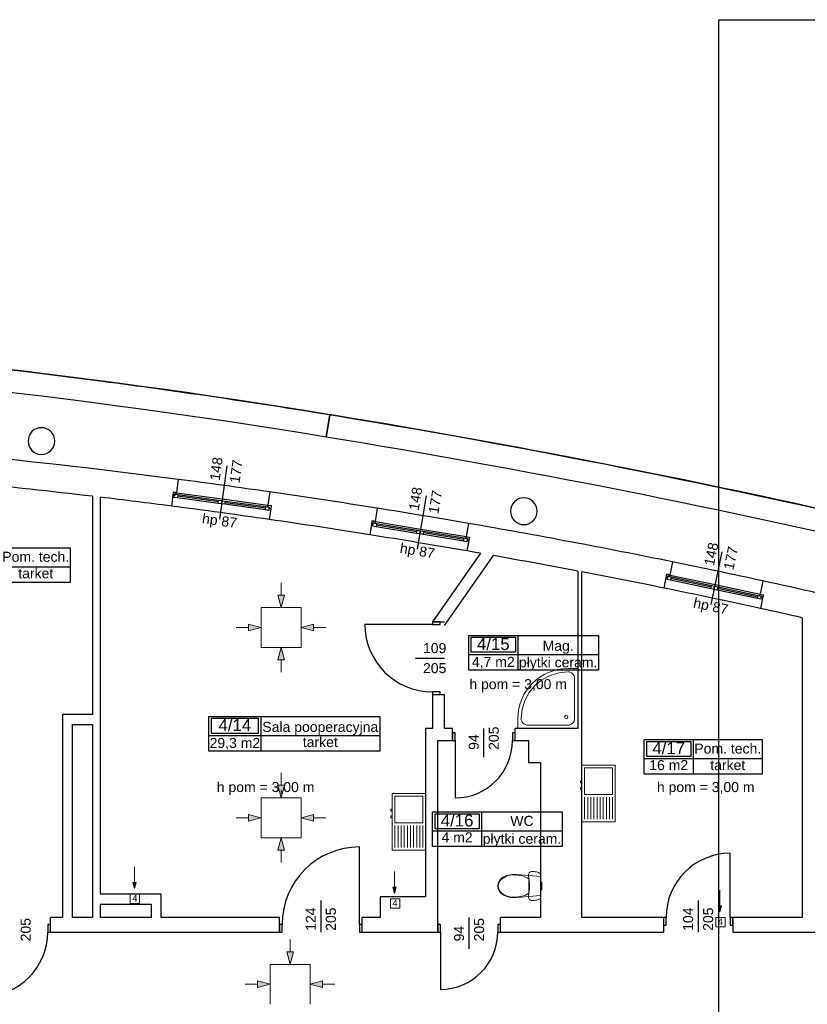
# Model space of a CAD drawing. Header units: millimetres. Extents: x -165365 to -33565, y 7406 to 103342.
# Tile 253 of 256: x -119377 to -107582, y 87222 to 101977. Entities that reach past the tile are written whole.
import ezdxf
from ezdxf.enums import TextEntityAlignment as Align

# ---------------------------------------------------------------- set-up
doc = ezdxf.new("R2010")
doc.units = ezdxf.units.MM
doc.header["$MEASUREMENT"] = 0
for name, color, linetype in [('Drzwi', 252, 'Continuous'), ('Linia', 252, 'Continuous'), ('Obiekt', 252, 'Continuous'), ('Okno', 252, 'Continuous'), ('Strefa', 252, 'Continuous'), ('Strop', 252, 'Continuous'), ('Słup', 252, 'Continuous'), ('Tekst', 252, 'Continuous'), ('Ściana', 252, 'Continuous')]:
    doc.layers.add(name, color=color, linetype=linetype)
doc.styles.add('Arial', font='arial.ttf')
doc.styles.add('Times new roman', font='arial.ttf')

# ---------------------------------------------------------------- blocks, each defined once
blk = doc.blocks.new('A$C67C5DD2D')
at = {"layer": 'Linia', "linetype": 'Continuous', "lineweight": 13}
for points in [[(49903, 25334), (49953, 25521), (49853, 25521)], [(49602, 25034), (49415, 25084), (49415, 24984)], [(50203, 25034), (50389, 24984), (50389, 25084)], [(49903, 24734), (49853, 24548), (49953, 24548)], [(49903, 22483), (49953, 22670), (49853, 22670)], [(49602, 22183), (49415, 22233), (49415, 22133)], [(50203, 22183), (50389, 22133), (50389, 22233)], [(49903, 21883), (49853, 21696), (49953, 21697)], [(47706, 21121), (47731, 21214), (47681, 21214)], [(51602, 21050), (51627, 21143), (51577, 21143)], [(56474, 20771), (56499, 20864), (56449, 20864)], [(50038, 19987), (50088, 20173), (49988, 20174)], [(49737, 19687), (49550, 19737), (49550, 19637)], [(50338, 19687), (50524, 19637), (50524, 19737)]]:
    blk.add_hatch(color=252, dxfattribs=at).paths.add_polyline_path(points)
at = {"layer": 'Drzwi', "color": 252}
for p, q in [((52168, 25120), (52168, 25080)), ((52283, 25120), (52168, 25120)), ((52168, 25120), (52283, 25120)), ((52283, 25080), (52283, 25120)), ((52168, 25080), (51158, 25080)), ((52168, 25080), (52283, 25080)), ((52283, 24070), (52168, 24070)), ((52168, 24070), (52168, 24030)), ((52283, 24030), (52283, 24070)), ((52168, 24030), (52283, 24030)), ((52168, 24030), (52283, 24030)), ((52508, 23455), (52468, 23455)), ((52468, 23455), (52468, 23340)), ((52468, 23340), (52468, 23455)), ((52468, 23340), (52508, 23340)), ((52508, 23340), (52508, 23455)), ((52508, 23340), (52508, 22480)), ((53408, 23455), (53368, 23455)), ((53368, 23455), (53368, 23340)), ((53368, 23340), (53408, 23340)), ((53408, 23340), (53408, 23455)), ((53408, 23340), (53408, 23455)), ((51078, 20585), (51078, 21745)), ((56628, 20690), (56628, 21650)), ((55668, 20690), (55628, 20690)), ((55628, 20690), (55628, 20575)), ((55628, 20690), (55628, 20575)), ((55668, 20575), (55668, 20690)), ((56668, 20690), (56628, 20690)), ((56628, 20690), (56628, 20575)), ((56668, 20575), (56668, 20690)), ((56668, 20690), (56668, 20575)), ((46448, 20585), (46408, 20585)), ((46408, 20585), (46408, 20470)), ((46448, 20470), (46448, 20585)), ((46448, 20470), (46448, 20585)), ((49918, 20585), (49878, 20585)), ((49878, 20585), (49878, 20470)), ((49878, 20470), (49878, 20585)), ((49918, 20470), (49918, 20585)), ((51118, 20585), (51078, 20585)), ((51078, 20585), (51078, 20470)), ((51118, 20470), (51118, 20585)), ((51118, 20470), (51118, 20585)), ((52288, 20585), (52248, 20585)), ((52248, 20585), (52248, 20470)), ((52248, 20470), (52248, 20585)), ((52288, 20470), (52288, 20585)), ((53188, 20585), (53148, 20585)), ((53148, 20585), (53148, 20470)), ((53188, 20470), (53188, 20585)), ((53188, 20470), (53188, 20585)), ((55628, 20575), (55668, 20575)), ((56628, 20575), (56668, 20575)), ((46408, 20470), (46448, 20470)), ((49878, 20470), (49918, 20470)), ((51078, 20470), (51118, 20470)), ((52248, 20470), (52288, 20470)), ((52288, 20470), (52288, 19610)), ((53148, 20470), (53188, 20470))]:
    blk.add_line(p, q, dxfattribs=at)
for centre, radius, start, end in [((52168, 25080), 1010, 180, 270), ((52508, 23340), 860, 270, 0), ((51078, 20585), 1160, 90, 180), ((56628, 20690), 960, 90, 180), ((45448, 20470), 960, 270, 0), ((52288, 20470), 860, 270, 0)]:
    blk.add_arc(centre, radius, start, end, dxfattribs=at)
at = {"layer": 'Linia', "color": 252, "lineweight": 13}
for p, q in [((49904, 25705), (49903, 25521)), ((49903, 25334), (49853, 25521)), ((49853, 25521), (49953, 25521)), ((49903, 25334), (49953, 25521)), ((50203, 25334), (49603, 25334)), ((49603, 25334), (49603, 24735)), ((50203, 24735), (50203, 25334)), ((49232, 25034), (49415, 25034)), ((49602, 25034), (49415, 25084)), ((49415, 24984), (49415, 25084)), ((49602, 25034), (49415, 24984)), ((50203, 25034), (50389, 25084)), ((50203, 25034), (50389, 24984)), ((50389, 25084), (50389, 24984)), ((50573, 25034), (50389, 25034)), ((49603, 24734), (50203, 24734)), ((49903, 24734), (49853, 24548)), ((49903, 24734), (49953, 24548)), ((49953, 24548), (49853, 24548)), ((49904, 24364), (49903, 24548)), ((49904, 22854), (49903, 22670)), ((49903, 22483), (49853, 22670)), ((49853, 22670), (49953, 22670)), ((49903, 22483), (49953, 22670)), ((50203, 22483), (49603, 22483)), ((49603, 22483), (49603, 21884)), ((50203, 21884), (50203, 22483)), ((49232, 22183), (49415, 22183)), ((49602, 22183), (49415, 22233)), ((49415, 22133), (49415, 22233)), ((49602, 22183), (49415, 22133)), ((50203, 22183), (50389, 22233)), ((50203, 22183), (50389, 22133)), ((50389, 22233), (50389, 22133)), ((50573, 22183), (50389, 22183)), ((49603, 21883), (50203, 21883)), ((49903, 21883), (49853, 21696)), ((49903, 21883), (49953, 21697)), ((49953, 21697), (49853, 21696)), ((49904, 21513), (49903, 21697)), ((47706, 21448), (47706, 21214)), ((51602, 21378), (51602, 21143)), ((47706, 21121), (47681, 21214)), ((47681, 21214), (47731, 21214)), ((47706, 21121), (47731, 21214)), ((51602, 21050), (51577, 21143)), ((51577, 21143), (51627, 21143)), ((51602, 21050), (51627, 21143)), ((47642, 20900), (47642, 21040)), ((47642, 21040), (47782, 21040)), ((47782, 21040), (47782, 20900)), ((51539, 20829), (51539, 20969)), ((51539, 20969), (51679, 20969)), ((51679, 20969), (51679, 20829)), ((56474, 21098), (56474, 20864)), ((47782, 20900), (47642, 20900)), ((51679, 20829), (51539, 20829)), ((56474, 20771), (56449, 20864)), ((56449, 20864), (56499, 20864)), ((56474, 20771), (56499, 20864)), ((56411, 20550), (56411, 20690)), ((56411, 20690), (56551, 20690)), ((56551, 20690), (56551, 20550)), ((56551, 20550), (56411, 20550)), ((50038, 20357), (50038, 20174)), ((50038, 19987), (49988, 20174)), ((49988, 20174), (50088, 20173)), ((50038, 19987), (50088, 20173)), ((50338, 19986), (49738, 19986)), ((49738, 19986), (49738, 19387)), ((50338, 19387), (50338, 19986)), ((49366, 19687), (49550, 19687)), ((49737, 19687), (49550, 19737)), ((49550, 19637), (49550, 19737)), ((49737, 19687), (49550, 19637)), ((50338, 19687), (50524, 19737)), ((50338, 19687), (50524, 19637)), ((50524, 19737), (50524, 19637)), ((50708, 19687), (50524, 19687))]:
    blk.add_line(p, q, dxfattribs=at)
at = {"layer": 'Obiekt', "color": 252}
for p, q in [((49089, 27459), (48979, 26656)), ((52075, 27005), (51942, 26206)), ((56504, 26169), (56337, 25377)), ((51917, 24575), (52348, 24575)), ((52938, 23089), (52938, 23520)), ((50498, 20941), (50498, 20470)), ((56148, 20941), (56148, 20470)), ((52718, 20219), (52718, 20690))]:
    blk.add_line(p, q, dxfattribs=at)
at = {"layer": 'Obiekt', "color": 252, "lineweight": 5}
for p, q in [((54061, 24357), (53930, 24317)), ((54198, 24370), (54061, 24357)), ((54348, 24420), (54198, 24420)), ((54218, 24368), (54198, 24370)), ((54236, 24362), (54218, 24368)), ((54254, 24353), (54236, 24362)), ((54269, 24341), (54254, 24353)), ((54348, 23520), (54348, 24420)), ((53809, 24252), (53703, 24165)), ((53930, 24317), (53809, 24252)), ((54281, 24326), (54269, 24341)), ((54290, 24308), (54281, 24326)), ((54296, 24290), (54290, 24308)), ((54298, 24270), (54296, 24290)), ((54298, 23670), (54298, 24270)), ((54298, 23670), (54298, 24270)), ((54298, 24270), (54298, 23670)), ((53616, 24059), (53551, 23938)), ((53703, 24165), (53616, 24059)), ((53551, 23938), (53511, 23807)), ((53511, 23807), (53498, 23670)), ((53448, 23670), (53448, 23520)), ((53498, 23670), (53500, 23650)), ((53500, 23650), (53506, 23632)), ((53506, 23632), (53515, 23614)), ((53515, 23614), (53527, 23599)), ((54269, 23599), (54281, 23614)), ((54281, 23614), (54290, 23632)), ((54290, 23632), (54296, 23650)), ((54296, 23650), (54298, 23670)), ((53448, 23520), (54348, 23520)), ((53527, 23599), (53542, 23587)), ((53542, 23587), (53560, 23578)), ((53560, 23578), (53578, 23572)), ((53578, 23572), (53598, 23570)), ((53598, 23570), (54198, 23570)), ((54198, 23570), (54218, 23572)), ((54218, 23572), (54236, 23578)), ((54236, 23578), (54254, 23587)), ((54254, 23587), (54269, 23599)), ((54408, 22546), (54408, 22971)), ((54408, 22971), (54908, 22971)), ((54448, 22931), (54868, 22931)), ((54448, 22731), (54448, 22931)), ((54868, 22931), (54868, 22531)), ((54908, 22971), (54908, 22121)), ((54388, 22734), (54408, 22734)), ((54388, 22707), (54388, 22734)), ((54408, 22734), (54408, 22707)), ((54448, 22531), (54448, 22731)), ((54408, 22707), (54388, 22707)), ((54388, 22634), (54408, 22634)), ((54388, 22607), (54388, 22634)), ((54408, 22607), (54388, 22607)), ((54408, 22634), (54408, 22607)), ((51568, 22122), (51568, 22547)), ((51568, 22547), (52068, 22547)), ((51608, 22507), (52028, 22507)), ((51608, 22307), (51608, 22507)), ((52028, 22507), (52028, 22107)), ((52068, 22547), (52068, 21697)), ((54408, 22121), (54408, 22546)), ((54868, 22531), (54448, 22531)), ((54448, 22491), (54448, 22161)), ((54495, 22491), (54495, 22161)), ((54541, 22491), (54541, 22161)), ((54588, 22491), (54588, 22161)), ((54635, 22491), (54635, 22161)), ((54681, 22491), (54681, 22161)), ((54728, 22491), (54728, 22161)), ((54775, 22491), (54775, 22161)), ((54821, 22491), (54821, 22161)), ((54868, 22491), (54868, 22161)), ((51548, 22310), (51568, 22310)), ((51548, 22283), (51548, 22310)), ((51568, 22283), (51548, 22283)), ((51568, 22310), (51568, 22283)), ((51608, 22107), (51608, 22307)), ((51548, 22210), (51568, 22210)), ((51548, 22183), (51548, 22210)), ((51568, 22183), (51548, 22183)), ((51568, 22210), (51568, 22183)), ((51568, 21697), (51568, 22122)), ((52028, 22107), (51608, 22107)), ((51608, 22067), (51608, 21737)), ((51655, 22067), (51655, 21737)), ((51701, 22067), (51701, 21737)), ((51748, 22067), (51748, 21737)), ((51795, 22067), (51795, 21737)), ((51841, 22067), (51841, 21737)), ((51888, 22067), (51888, 21737)), ((51935, 22067), (51935, 21737)), ((51981, 22067), (51981, 21737)), ((52028, 22067), (52028, 21737)), ((54908, 22121), (54408, 22121)), ((52068, 21697), (51568, 21697)), ((53172, 21239), (53201, 21272)), ((53201, 21272), (53238, 21298)), ((53238, 21298), (53285, 21317)), ((53285, 21317), (53335, 21329)), ((53335, 21329), (53386, 21335)), ((53386, 21335), (53438, 21333)), ((53438, 21333), (53788, 21301)), ((53607, 21326), (53609, 21337)), ((53608, 21314), (53607, 21326)), ((53615, 21276), (53608, 21314)), ((53609, 21337), (53613, 21348)), ((53613, 21348), (53619, 21358)), ((53620, 21238), (53615, 21276)), ((53615, 21269), (53615, 21160)), ((53619, 21358), (53627, 21366)), ((53627, 21366), (53637, 21372)), ((53637, 21372), (53648, 21376)), ((53648, 21376), (53660, 21377)), ((53660, 21377), (53676, 21377)), ((53676, 21377), (53693, 21375)), ((53693, 21375), (53709, 21373)), ((53709, 21373), (53726, 21370)), ((53726, 21370), (53742, 21365)), ((53742, 21365), (53757, 21360)), ((53757, 21360), (53773, 21354)), ((53773, 21354), (53788, 21347)), ((53788, 21347), (53788, 20973)), ((53788, 21301), (53788, 21019)), ((53148, 21160), (53154, 21201)), ((53154, 21119), (53148, 21160)), ((53154, 21201), (53172, 21239)), ((53172, 21081), (53154, 21119)), ((53157, 21160), (53157, 21160)), ((53183, 21241), (53183, 21241)), ((53615, 21160), (53615, 21051)), ((53623, 21199), (53620, 21238)), ((53620, 21082), (53623, 21121)), ((53624, 21160), (53623, 21199)), ((53623, 21121), (53624, 21160)), ((53788, 21200), (53788, 21217)), ((53788, 21217), (53808, 21217)), ((53788, 21176), (53788, 21200)), ((53788, 21171), (53788, 21176)), ((53788, 21176), (53808, 21176)), ((53788, 21160), (53788, 21171)), ((53788, 21149), (53788, 21160)), ((53788, 21144), (53788, 21149)), ((53788, 21144), (53808, 21144)), ((53788, 21120), (53788, 21144)), ((53788, 21103), (53788, 21120)), ((53788, 21103), (53808, 21103)), ((53808, 21200), (53808, 21217)), ((53808, 21176), (53808, 21200)), ((53808, 21171), (53808, 21176)), ((53808, 21160), (53808, 21171)), ((53808, 21149), (53808, 21160)), ((53808, 21144), (53808, 21149)), ((53808, 21120), (53808, 21144)), ((53808, 21103), (53808, 21120)), ((53201, 21047), (53172, 21081)), ((53238, 21022), (53201, 21047)), ((53285, 21003), (53238, 21022)), ((53335, 20990), (53285, 21003)), ((53386, 20985), (53335, 20990)), ((53438, 20987), (53386, 20985)), ((53788, 21019), (53438, 20987)), ((53607, 20994), (53608, 21005)), ((53609, 20982), (53607, 20994)), ((53608, 21005), (53615, 21044)), ((53613, 20971), (53609, 20982)), ((53619, 20962), (53613, 20971)), ((53615, 21044), (53620, 21082)), ((53627, 20954), (53619, 20962)), ((53637, 20947), (53627, 20954)), ((53742, 20955), (53726, 20950)), ((53757, 20960), (53742, 20955)), ((53773, 20966), (53757, 20960)), ((53788, 20973), (53773, 20966)), ((53648, 20944), (53637, 20947)), ((53660, 20942), (53648, 20944)), ((53676, 20943), (53660, 20942)), ((53693, 20944), (53676, 20943)), ((53709, 20947), (53693, 20944)), ((53726, 20950), (53709, 20947))]:
    blk.add_line(p, q, dxfattribs=at)
blk.add_circle((54173, 23695), 25, dxfattribs=at)
for centre, radius, start, end in [((54198, 23670), 750, 90, 180), ((53376, 21070), 257, 86.8048, 138.4245), ((53400, 20902), 425, 59.6518, 91.3539), ((53295, 21159), 139, 143.7772, 179.6644), ((53295, 21161), 139, 180.3356, 216.2228), ((53376, 21249), 257, 221.5755, 273.1952), ((53400, 21418), 425, 268.6461, 300.3482)]:
    blk.add_arc(centre, radius, start, end, dxfattribs=at)
for p in [(53390, 21327), (53615, 21269), (53183, 21079), (53390, 20993)]:
    blk.add_point(p, dxfattribs=at)
at = {"layer": 'Okno', "color": 252}
for p, q in [((48288, 27061), (48281, 27012)), ((48288, 27061), (48281, 27012)), ((48306, 27008), (48281, 27012)), ((48288, 27061), (48337, 27054)), ((48337, 27055), (48288, 27061)), ((48302, 26984), (48309, 27033)), ((48309, 27033), (48306, 27008)), ((48334, 27030), (48309, 27033)), ((48309, 27033), (48359, 27026)), ((48337, 27054), (48334, 27030)), ((48337, 27054), (49021, 26961)), ((48359, 27026), (48352, 26977)), ((48359, 27026), (48968, 26943)), ((48352, 26977), (48302, 26984)), ((48961, 26893), (48352, 26977)), ((48961, 26893), (48352, 26977)), ((48965, 26918), (48355, 27002)), ((48961, 26893), (48968, 26943)), ((49011, 26886), (48961, 26893)), ((48968, 26943), (49018, 26936)), ((49011, 26886), (49018, 26936)), ((49018, 26936), (49011, 26886)), ((49060, 26880), (49011, 26886)), ((49018, 26936), (49067, 26929)), ((49021, 26961), (49705, 26867)), ((49067, 26929), (49060, 26880)), ((49670, 26796), (49060, 26880)), ((49670, 26796), (49060, 26880)), ((49673, 26821), (49064, 26904)), ((49067, 26929), (49676, 26846)), ((49701, 26842), (49705, 26867)), ((49705, 26867), (49755, 26860)), ((49705, 26867), (49755, 26860)), ((49754, 26860), (49747, 26811)), ((49755, 26860), (49747, 26811)), ((49670, 26796), (49676, 26846)), ((49719, 26789), (49670, 26796)), ((49676, 26846), (49726, 26839)), ((49726, 26839), (49701, 26842)), ((49726, 26839), (49719, 26789)), ((49723, 26814), (49726, 26839)), ((49747, 26811), (49723, 26814)), ((51263, 26631), (51255, 26582)), ((51263, 26631), (51255, 26582)), ((51279, 26578), (51255, 26582)), ((51263, 26631), (51312, 26623)), ((51312, 26623), (51263, 26631)), ((51275, 26553), (51283, 26602)), ((51283, 26602), (51279, 26578)), ((51308, 26598), (51283, 26602)), ((51283, 26602), (51333, 26594)), ((51312, 26623), (51308, 26598)), ((51312, 26623), (51993, 26510)), ((51333, 26594), (51325, 26545)), ((51935, 26468), (51329, 26569)), ((51333, 26594), (51939, 26493)), ((51325, 26545), (51275, 26553)), ((51931, 26444), (51325, 26545)), ((51931, 26444), (51325, 26545)), ((51931, 26444), (51939, 26493)), ((51981, 26436), (51931, 26444)), ((51939, 26493), (51989, 26485)), ((51981, 26436), (51989, 26485)), ((51989, 26485), (51981, 26436)), ((52030, 26427), (51981, 26436)), ((51989, 26485), (52038, 26477)), ((51993, 26510), (52674, 26396)), ((52038, 26477), (52030, 26427)), ((52637, 26326), (52030, 26427)), ((52637, 26326), (52030, 26427)), ((52641, 26351), (52034, 26452)), ((52038, 26477), (52645, 26376)), ((52637, 26326), (52645, 26376)), ((52686, 26318), (52637, 26326)), ((52645, 26376), (52694, 26367)), ((52669, 26372), (52674, 26396)), ((52694, 26367), (52669, 26372)), ((52674, 26396), (52723, 26388)), ((52674, 26396), (52723, 26388)), ((52694, 26367), (52686, 26318)), ((52690, 26343), (52694, 26367)), ((52715, 26339), (52690, 26343)), ((52723, 26388), (52715, 26339)), ((52723, 26388), (52715, 26339)), ((55677, 25831), (55666, 25782)), ((55676, 25831), (55666, 25782)), ((55676, 25831), (55725, 25820)), ((55725, 25820), (55676, 25831)), ((55691, 25776), (55666, 25782)), ((55686, 25752), (55696, 25801)), ((55734, 25742), (55686, 25752)), ((55696, 25801), (55691, 25776)), ((55720, 25796), (55696, 25801)), ((55696, 25801), (55745, 25791)), ((55725, 25820), (55720, 25796)), ((55725, 25820), (56401, 25678)), ((55745, 25791), (55734, 25742)), ((56336, 25615), (55734, 25742)), ((56336, 25615), (55734, 25742)), ((56341, 25639), (55740, 25766)), ((55745, 25791), (56347, 25664)), ((56401, 25678), (57076, 25535)), ((56336, 25615), (56347, 25664)), ((56385, 25604), (56336, 25615)), ((56347, 25664), (56395, 25653)), ((56385, 25604), (56395, 25653)), ((56395, 25653), (56385, 25604)), ((56434, 25594), (56385, 25604)), ((56395, 25653), (56444, 25643)), ((56444, 25643), (56434, 25594)), ((57036, 25467), (56434, 25594)), ((57036, 25467), (56434, 25594)), ((57041, 25491), (56439, 25618)), ((56444, 25643), (57046, 25516)), ((57071, 25511), (57076, 25535)), ((57076, 25535), (57125, 25525)), ((57076, 25535), (57125, 25525)), ((57036, 25467), (57046, 25516)), ((57085, 25457), (57036, 25467)), ((57046, 25516), (57095, 25506)), ((57095, 25506), (57071, 25511)), ((57095, 25506), (57085, 25457)), ((57090, 25481), (57095, 25506)), ((57114, 25476), (57090, 25481)), ((57125, 25525), (57114, 25476)), ((57125, 25525), (57114, 25476))]:
    blk.add_line(p, q, dxfattribs=at)
for radius, start, end in [(104642, 81.81326, 82.57081), (104232, 81.78588, 82.59819), (104642, 80.16415, 80.92171), (104232, 80.13677, 80.94908), (104642, 77.70318, 78.46073), (104232, 77.6758, 78.48811)]:
    blk.add_arc((34833, -76510), radius, start, end, dxfattribs=at)
at = {"layer": 'Strefa', "color": 252}
for p, q in [((44933, 26228), (46745, 26228)), ((46745, 26228), (46745, 25709)), ((44933, 25945), (46745, 25945)), ((46745, 25709), (44933, 25709)), ((52714, 24914), (54656, 24914)), ((52714, 24396), (52714, 24914)), ((52750, 24888), (53411, 24888)), ((52750, 24662), (52750, 24888)), ((53411, 24888), (53411, 24662)), ((53448, 24914), (53448, 24396)), ((54656, 24914), (54656, 24396)), ((53411, 24662), (52750, 24662)), ((52714, 24631), (54656, 24631)), ((54656, 24396), (52714, 24396)), ((48821, 23699), (51380, 23699)), ((48821, 23180), (48821, 23699)), ((48860, 23673), (49561, 23673)), ((48860, 23447), (48860, 23673)), ((49561, 23673), (49561, 23447)), ((49600, 23699), (49600, 23180)), ((51380, 23699), (51380, 23180)), ((48821, 23416), (51380, 23416)), ((49561, 23447), (48860, 23447)), ((55341, 23354), (57108, 23354)), ((55341, 22835), (55341, 23354)), ((55378, 23328), (56039, 23328)), ((55378, 23102), (55378, 23328)), ((56039, 23328), (56039, 23102)), ((56075, 23354), (56075, 22835)), ((57108, 23354), (57108, 22835)), ((51380, 23180), (48821, 23180)), ((55341, 23071), (57108, 23071)), ((56039, 23102), (55378, 23102)), ((57108, 22835), (55341, 22835)), ((52172, 22270), (54114, 22270)), ((52172, 21751), (52172, 22270)), ((52208, 22244), (52869, 22244)), ((52208, 22018), (52208, 22244)), ((52869, 22244), (52869, 22018)), ((52906, 22270), (52906, 21751)), ((54114, 22270), (54114, 21751)), ((52172, 21987), (54114, 21987)), ((52869, 22018), (52208, 22018)), ((54114, 21751), (52172, 21751))]:
    blk.add_line(p, q, dxfattribs=at)
at = {"layer": 'Strop', "flags": 128}
blk.add_lwpolyline([(39649, 29445, -0.017918), (47227, 28726, -0.007769), (50493, 28246), (50493, 28246, -0.034913), (68308, 24063, -0.031398), (82277, 18750, -0.003589), (83855, 18009, -0.015549), (90302, 14552, -0.016829), (97898, 9845), (97898, 6106), (90648, 6106), (90648, 1410), (68928, 1410), (68928, 0), (25198, 0)], format="xyb", dxfattribs=at)
at = {"layer": 'Słup', "color": 252}
for p, q in [((53608, 23340), (53608, 23010)), ((53608, 23010), (53788, 23010)), ((51388, 21000), (51388, 20690)), ((52068, 21000), (51388, 21000))]:
    blk.add_line(p, q, dxfattribs=at)
for centre, start, end in [((46314, 27828), 0, 180), ((46314, 27828), 180, 0), ((53538, 26776), 0, 180), ((53538, 26776), 180, 0)]:
    blk.add_arc(centre, 200, start, end, dxfattribs=at)
at = {"layer": 'Ściana', "color": 252}
for p, q in [((48363, 27253), (48337, 27055)), ((48281, 27012), (48260, 26853)), ((48288, 27061), (48281, 27012)), ((48337, 27055), (48288, 27061)), ((49734, 27065), (49705, 26867)), ((49705, 26867), (49755, 26860)), ((49755, 26860), (49747, 26811)), ((49747, 26811), (49725, 26652)), ((51343, 26821), (51312, 26623)), ((51255, 26582), (51230, 26424)), ((51263, 26631), (51255, 26582)), ((51312, 26623), (51263, 26631)), ((52708, 26594), (52674, 26396)), ((52674, 26396), (52723, 26388)), ((52715, 26339), (52687, 26181)), ((52723, 26388), (52715, 26339)), ((55765, 26017), (55725, 25820)), ((55676, 25831), (55666, 25782)), ((55725, 25820), (55676, 25831)), ((55666, 25782), (55634, 25625)), ((57119, 25731), (57076, 25535)), ((57076, 25535), (57125, 25525)), ((57114, 25476), (57080, 25320)), ((57125, 25525), (57114, 25476)), ((52168, 25120), (52283, 25120)), ((52283, 25120), (52348, 25120)), ((52168, 24030), (52283, 24030)), ((52283, 24030), (52348, 24030)), ((52468, 23455), (52468, 23520)), ((53408, 23455), (53408, 23520)), ((52468, 23340), (52468, 23455)), ((53408, 23340), (53408, 23455)), ((46448, 20585), (46448, 20690)), ((49878, 20585), (49878, 20690)), ((51118, 20585), (51118, 20690)), ((52248, 20585), (52248, 20690)), ((53188, 20585), (53188, 20690)), ((55628, 20690), (55628, 20575)), ((56668, 20690), (56668, 20575)), ((46448, 20470), (46448, 20585)), ((49878, 20470), (49878, 20585)), ((51118, 20470), (51118, 20585)), ((52248, 20470), (52248, 20585)), ((53188, 20470), (53188, 20585)), ((55628, 20575), (55628, 20470)), ((56668, 20575), (56668, 20470))]:
    blk.add_line(p, q, dxfattribs=at)
at = {"layer": 'Ściana', "color": 252, "flags": 128}
for points in [[(50633, 28223), (50578, 27888)], [(50578, 27888), (50633, 28223)], [(47078, 27000), (47078, 23730)], [(47198, 21040), (47198, 26986)], [(52888, 26146), (52168, 25120)], [(52348, 25063), (53084, 26111)], [(54348, 25878), (54348, 23520)], [(54408, 23520), (54408, 25867)], [(57708, 25180), (57708, 20690)], [(52168, 24030), (52168, 23520)], [(52348, 23520), (52348, 24030)], [(46628, 23730), (46628, 20690)], [(47078, 23730), (46628, 23730)], [(46778, 20690), (46778, 23580)], [(46778, 23580), (47078, 23580)], [(47078, 23580), (47078, 20690)], [(52068, 23520), (52068, 21000)], [(52168, 23520), (52068, 23520)], [(52468, 23520), (52348, 23520)], [(54348, 23520), (53408, 23520)], [(54408, 20690), (54408, 23520)], [(52248, 20690), (52248, 23340)], [(52248, 23340), (52468, 23340)], [(53408, 23340), (53608, 23340)], [(53788, 23010), (53788, 20690)], [(48108, 21040), (47198, 21040)], [(48108, 20690), (48108, 21040)], [(47198, 20690), (47198, 20890)], [(47198, 20890), (47958, 20890)], [(47958, 20890), (47958, 20690)], [(46628, 20690), (46448, 20690)], [(47078, 20690), (46778, 20690)], [(47958, 20690), (47198, 20690)], [(49878, 20690), (48108, 20690)], [(51388, 20690), (51118, 20690)], [(53788, 20690), (53188, 20690)], [(55628, 20690), (54408, 20690)], [(57708, 20690), (56668, 20690)], [(46448, 20470), (49878, 20470)], [(51118, 20470), (52248, 20470)], [(53188, 20470), (55628, 20470)], [(56668, 20470), (58628, 20470)]]:
    blk.add_lwpolyline(points, dxfattribs=at)
at = {"layer": 'Ściana', "color": 252}
for centre, radius, start, end in [((33416, -76602), 106230, 80.67252, 86.82122), ((33416, -76602), 105890, 80.67252, 86.8209), ((29482, -101260), 131200, 72.78657, 80.72276), ((29482, -101260), 130860, 72.78659, 80.72276), ((34833, -76510), 104642, 82.57081, 84.31402), ((34833, -76510), 104232, 83.25318, 84.28664), ((34833, -76510), 104642, 80.92171, 81.81326), ((34833, -76510), 104232, 82.59819, 83.18676), ((34833, -76510), 104232, 80.94908, 81.78588), ((34833, -76510), 104642, 78.46073, 80.16415), ((34833, -76510), 104232, 80.02475, 80.13677), ((34833, -76510), 104232, 79.2088, 79.91555), ((34833, -76510), 104232, 78.48811, 79.17522), ((34833, -76510), 104642, 76.78714, 77.70318), ((34833, -76510), 104232, 77.32232, 77.6758)]:
    blk.add_arc(centre, radius, start, end, dxfattribs=at)
at = {"layer": 'Obiekt', "color": 252, "char_height": 150, "attachment_point": 7, "style": 'Arial'}
for s, insert, rotation in [('\\A1;{\\fArial|b0|i0|c238|p38;148}', (48985, 27229), 82.192), ('\\A1;{\\fArial|b0|i0|c238|p38;177}', (49279, 27189), 82.192), ('\\A1;{\\fArial|b0|i0|c238|p38;148}', (51964, 26779), 80.5429), ('\\A1;{\\fArial|b0|i0|c238|p38;177}', (52258, 26730), 80.5429), ('\\A1;{\\fArial|b0|i0|c238|p38;hp 87}', (48706, 26552), 352.192), ('\\A1;{\\fArial|b0|i0|c238|p38;hp 87}', (51666, 26110), 350.5429), ('\\A1;{\\fArial|b0|i0|c238|p38;148}', (56384, 25948), 78.082), ('\\A1;{\\fArial|b0|i0|c238|p38;177}', (56675, 25887), 78.082), ('\\A1;{\\fArial|b0|i0|c238|p38;hp 87}', (56057, 25292), 348.082), ('\\A1;{\\fArial|b0|i0|c238|p38;205}', (53165, 23200), 90), ('\\A1;{\\fArial|b0|i0|c238|p38;94}', (52865, 23200), 90), ('\\A1;{\\fArial|b0|i0|c238|p38;124}', (50423, 20488), 90), ('\\A1;{\\fArial|b0|i0|c238|p38;205}', (50725, 20488), 90), ('\\A1;{\\fArial|b0|i0|c238|p38;104}', (56075, 20488), 90), ('\\A1;{\\fArial|b0|i0|c238|p38;205}', (56375, 20488), 90), ('\\A1;{\\fArial|b0|i0|c238|p38;205}', (46155, 20330), 90), ('\\A1;{\\fArial|b0|i0|c238|p38;205}', (52945, 20330), 90), ('\\A1;{\\fArial|b0|i0|c238|p38;94}', (52645, 20330), 90)]:
    blk.add_mtext(s, dxfattribs=dict(at, insert=insert, rotation=rotation))
for s, insert in [('\\A1;{\\fArial|b0|i0|c238|p38;109}', (52028, 24648)), ('\\A1;{\\fArial|b0|i0|c238|p38;205}', (52028, 24348))]:
    blk.add_mtext(s, dxfattribs=dict(at, insert=insert))
at = {"layer": 'Strefa', "color": 252, "style": 'Arial'}
for s, height, p in [('Pom. tech.', 150, (46229, 26094)), ('tarket', 150, (46229, 25846)), ('4/15', 180, (53081, 24786)), ('Mag.', 150, (54052, 24760)), ('4,7 m2', 150, (53081, 24519)), ('płytki ceram.', 150, (54052, 24512)), ('4/14', 180, (49211, 23571)), ('Sala pooperacyjna', 150, (50490, 23544)), ('29,3 m2', 150, (49211, 23304)), ('tarket', 150, (50490, 23317)), ('4/17', 180, (55708, 23226)), ('Pom. tech.', 150, (56592, 23220)), ('16 m2', 150, (55708, 22972)), ('tarket', 150, (56592, 22972)), ('4/16', 180, (52539, 22142)), ('WC', 150, (53510, 22136)), ('4 m2', 150, (52539, 21890)), ('płytki ceram.', 150, (53510, 21868))]:
    blk.add_text(s, height=height, dxfattribs=at).set_placement(p, align=Align.MIDDLE_CENTER)
at = {"layer": 'Tekst', "color": 252, "char_height": 150, "attachment_point": 2, "style": 'Times new roman'}
for insert in [(53453, 24260), (49671, 22718), (56262, 22718)]:
    blk.add_mtext('\\A1;{\\fArial|b0|i0|c0|p38;h pom = 3,00 m}', dxfattribs=dict(at, insert=insert))
at = {"layer": 'Tekst', "color": 252, "lineweight": 13, "char_height": 100, "attachment_point": 4, "style": 'Arial'}
for insert in [(47674, 20976), (51571, 20905), (56443, 20626)]:
    blk.add_mtext('\\A1;{\\fArial|b0|i0|c238|p38;4}', dxfattribs=dict(at, insert=insert))

msp = doc.modelspace()

# ---------------------------------------------------------------- block references
msp.add_blockref('A$C67C5DD2D', (-165365.15013, 67834.47819))

# ---------------------------------------------------------------- next in the draw order: linework, layer by layer
msp.add_lwpolyline([(-108904.5, 59977.30806), (-108904.5, 101977.30806), (-48904.5, 101977.30806), (-48904.5, 59977.30806)], close=True)

doc.saveas('drawing.dxf')
